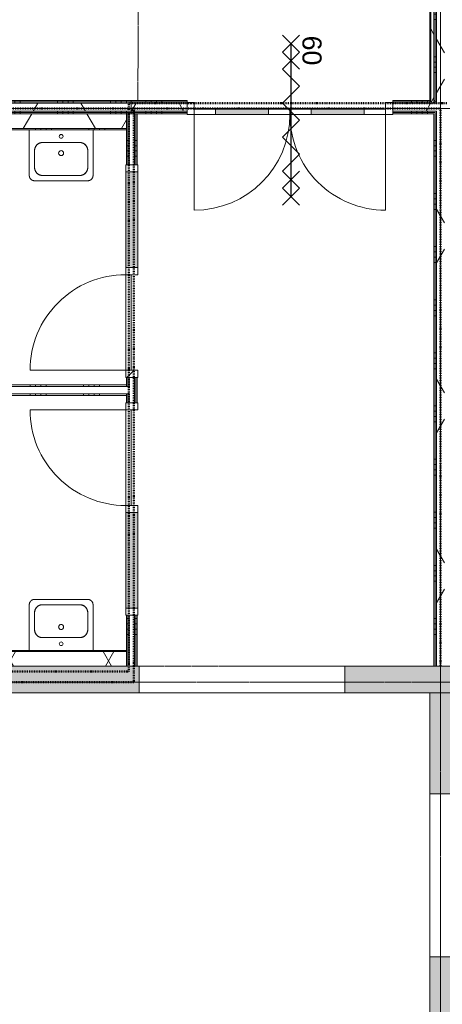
# Model space of a CAD drawing. Header units: millimetres. Extents: x -6115 to 78411, y -6358 to 59618.
# Tile 40 of 99: x 17641 to 21616, y 23969 to 33236. Entities that reach past the tile are written whole.
import ezdxf

# ---------------------------------------------------------------- set-up
doc = ezdxf.new("R2010")
doc.units = ezdxf.units.MM
for name, pattern in [('Dash', [6.35, 3.175, -3.175]), ('Dash dot', [15.875, 6.35, -4.7625, 0, -4.7625]), ('Hidden', [7.14375, 4.7625, -2.38125]), ('stramien', [22.225, 12.7, -3.175, 3.175, -3.175])]:
    doc.linetypes.add(name, pattern=pattern)
for name, color, linetype, lineweight in [('00_Algemeen', 7, 'Continuous', 35), ('22_Metselwerk', 7, 'Continuous', 9), ('30_Kozijnen-ramen-deuren', 7, 'Continuous', 9), ('42_Dekvloeren en vloersystemen', 7, 'Continuous', 9)]:
    doc.layers.add(name, color=color, linetype=linetype, lineweight=lineweight)
doc.styles.add('Arial_1', font='arial.ttf', dxfattribs={"height": 180})
pattern_1 = [(180, (21662.5, 29950), (-6e-14, -500), []), (180, (21662.5, 30000), (-6e-14, -500), []), (180, (21662.5, 30050), (-6e-14, -500), []), (180, (21662.5, 30100), (-6e-14, -500), [])]
pattern_2 = [(60, (0, 0), (-692.82, 400), []), (120, (0, 0), (-692.82, -400), [])]
pattern_3 = [(180, (18745, 29950), (8e-13, -500), []), (180, (18745, 30000), (8e-13, -500), []), (180, (18745, 30050), (8e-13, -500), []), (180, (18745, 30100), (8e-13, -500), [])]
pattern_4 = [(180, (21662.5, 35237.5), (7e-13, -500), []), (180, (21662.5, 35287.5), (7e-13, -500), []), (180, (21662.5, 35337.5), (7e-13, -500), []), (180, (21662.5, 35387.5), (7e-13, -500), [])]
pattern_5 = [(270, (19976.25, 32475), (500, 2e-12), []), (270, (19926.25, 32475), (500, 2e-12), []), (270, (19876.25, 32475), (500, 2e-12), []), (270, (19826.25, 32475), (500, 2e-12), [])]
pattern_6 = [(270, (15890, 29800), (500, -2e-12), []), (270, (15840, 29800), (500, -2e-12), []), (270, (15790, 29800), (500, -2e-12), []), (270, (15740, 29800), (500, -2e-12), [])]
pattern_7 = [(270, (14645, 32475), (500, -2e-12), []), (270, (14595, 32475), (500, -2e-12), []), (270, (14545, 32475), (500, -2e-12), []), (270, (14495, 32475), (500, -2e-12), [])]

# ---------------------------------------------------------------- blocks, each defined once
blk = doc.blocks.new('Direct Shape - Basic Wall_NLRS_22_WA_beton prefab 250_gen_AT_800428-1202334-02 tweede verdieping overzicht')
at = {"layer": '22_Metselwerk'}
h = blk.add_hatch(color=256, dxfattribs=at)
h.paths.add_polyline_path([(0, -125), (2716, -125), (2716, 125), (0, 125), (0, 98)])
h.paths.add_polyline_path([(4650, -125), (5700, -125), (5700, 125), (4650, 125), (4650, 98)])
at = {"layer": '22_Metselwerk', "lineweight": 20}
for p, q in [((2716, 125), (0, 125)), ((0, 125), (0, -125)), ((2716, -125), (2716, 125)), ((4650, 125), (4650, -125)), ((5700, 125), (4650, 125)), ((5700, -125), (5700, 125)), ((0, -125), (2716, -125)), ((4650, -125), (5700, -125))]:
    blk.add_line(p, q, dxfattribs=at)
blk = doc.blocks.new('Direct Shape - Basic Wall_NLRS_22_WA_beton prefab 250_gen_AT_800430-1202336-02 tweede verdieping overzicht')
at = {"layer": '22_Metselwerk'}
h = blk.add_hatch(color=256, dxfattribs=at)
h.paths.add_polyline_path([(10850, 125), (2484, 125), (2484, -125), (10850, -125)])
h.paths.add_polyline_path([(950, 125), (0, 125), (0, -125), (950, -125)])
at = {"layer": '22_Metselwerk', "lineweight": 20}
for p, q in [((0, 125), (0, -125)), ((950, -125), (950, 125)), ((2484, 125), (2484, -125)), ((0, -125), (950, -125)), ((2484, -125), (10850, -125))]:
    blk.add_line(p, q, dxfattribs=at)
at = {"layer": '22_Metselwerk'}
blk.add_line((950, -125), (2484, -125), dxfattribs=at)
blk = doc.blocks.new('2410-10368 v1 - IFC-model constructie _zonder onderbouw_ _MM21228__ifc-1-02 tweede verdieping overzicht')
at = {"layer": '22_Metselwerk', "lineweight": 9}
blk.add_blockref('Direct Shape - Basic Wall_NLRS_22_WA_beton prefab 250_gen_AT_800428-1202334-02 tweede verdieping overzicht', (16050, 27025), dxfattribs=at)
at = {"layer": '22_Metselwerk', "lineweight": 9, "rotation": 270}
blk.add_blockref('Direct Shape - Basic Wall_NLRS_22_WA_beton prefab 250_gen_AT_800430-1202336-02 tweede verdieping overzicht', (21625, 26900), dxfattribs=at)
blk = doc.blocks.new('32_AEE_VO_FIX_Binnendeuren - D_1800x2300_Deur_zijlicht rechts 900 meranti-8435093-02 tweede verdieping overzicht')
at = {"layer": '30_Kozijnen-ramen-deuren', "true_color": 0xc0c0c0}
h = blk.add_hatch(dxfattribs=at)
h.set_pattern_fill('FP_132', color=9, style=0, pattern_type=2)
h.set_pattern_definition([(135, (29114, -18695), (-212.132, -212.132), [])])
h.paths.add_polyline_path([(1484, -57), (1484, 57), (1417, 57), (1417, -57), (1436.4, -57)])
h.paths.add_polyline_path([(-450, 57), (-517, 57), (-517, -57), (-450, -57), (-450, 25)])
at = {"layer": '30_Kozijnen-ramen-deuren', "true_color": 0xc5c7c4}
blk.add_hatch(color=9, dxfattribs=at).paths.add_polyline_path([(1417, -57), (1417, 57), (517, 57), (517, -57), (881.9, -57)])
at = {"layer": '30_Kozijnen-ramen-deuren'}
for p, q in [((-517, 57), (-450, 57)), ((-517, 50), (-517, 57)), ((-450, 57), (-450, -57)), ((450, 57), (517, 57)), ((450, -57), (450, 57)), ((517, 57), (1417, 57)), ((517, 57), (517, -57)), ((1417, 57), (1484, 57)), ((1417, -57), (1417, 57)), ((1484, 57), (1484, 50)), ((-517, -57), (-517, -50)), ((-450, -57), (-517, -57)), ((-450, -7), (450, -7)), ((-450, -57), (-450, -7)), ((450, -57), (-450, -57)), ((450, -7), (450, -57)), ((517, -57), (450, -57)), ((1417, -57), (517, -57)), ((1484, -57), (1417, -57)), ((1484, -50), (1484, -57))]:
    blk.add_line(p, q, dxfattribs=at)
blk = doc.blocks.new('32_AEE_VO_FIX_Binnendeuren - DD_1800x2300_glasdeuren meranti bw-8448101-02 tweede verdieping overzicht')
at = {"layer": '30_Kozijnen-ramen-deuren', "true_color": 0xc0c0c0}
h = blk.add_hatch(dxfattribs=at)
h.set_pattern_fill('FP_156', color=9, style=0, pattern_type=2)
h.set_pattern_definition([(225, (20182.5, 32412.5), (212.132, -212.132), [])])
h.paths.add_polyline_path([(-967, 69.5), (-967, -44.5), (-900, -44.5), (-900, 69.5)])
h.paths.add_polyline_path([(900, 69.5), (900, -44.5), (967, -44.5), (967, 69.5)])
at = {"layer": '30_Kozijnen-ramen-deuren', "true_color": 0xbfbfbf}
for points in [[(-200, 69.5), (-700, 69.5), (-700, 19.5), (-200, 19.5)], [(200, 69.5), (200, 19.5), (700, 19.5), (700, 69.5)]]:
    blk.add_hatch(color=9, dxfattribs=at).paths.add_polyline_path(points)
at = {"layer": '30_Kozijnen-ramen-deuren'}
for p, q in [((-900, 69.5), (-967, 69.5)), ((-967, 69.5), (-967, 62.5)), ((-700, 69.5), (-900, 69.5)), ((-900, 69.5), (-900, 19.5)), ((-900, -44.5), (-900, 69.5)), ((-900, 19.5), (-700, 19.5)), ((-200, 69.5), (-700, 69.5)), ((-700, 19.5), (-700, 69.5)), ((-700, 19.5), (-200, 19.5)), ((0, 69.5), (-200, 69.5)), ((-200, 69.5), (-200, 19.5)), ((-200, 19.5), (0, 19.5)), ((0, 69.5), (200, 69.5)), ((0, 19.5), (0, 69.5)), ((0, 19.5), (0, 69.5)), ((200, 19.5), (0, 19.5)), ((200, 69.5), (700, 69.5)), ((200, 69.5), (200, 19.5)), ((700, 19.5), (200, 19.5)), ((700, 69.5), (900, 69.5)), ((700, 19.5), (700, 69.5)), ((900, 19.5), (700, 19.5)), ((900, 69.5), (900, 19.5)), ((900, 69.5), (900, -44.5)), ((967, 69.5), (900, 69.5)), ((967, 62.5), (967, 69.5)), ((-967, -44.5), (-900, -44.5)), ((900, -44.5), (967, -44.5))]:
    blk.add_line(p, q, dxfattribs=at)
blk = doc.blocks.new('1876_3 _AEE_wasbak groot - 1876_3 _AEE_wasbak groot-5034979-02 tweede verdieping overzicht')
at = {"layer": '30_Kozijnen-ramen-deuren'}
for p, q in [((250, 479.9), (-250, 479.9)), ((-299.9, 430), (-299.9, 0)), ((-175, 430), (175, 430)), ((299.9, 0), (299.9, 430)), ((-250, 195), (-250, 355)), ((250, 355), (250, 195)), ((175, 120), (-175, 120))]:
    blk.add_line(p, q, dxfattribs=at)
at = {"layer": '30_Kozijnen-ramen-deuren', "flags": 128}
for points in [[(-250, 479.9), (-252, 479.9), (-254, 479.7), (-256, 479.5), (-258, 479.3), (-259.9, 478.9), (-261.9, 478.5), (-263.8, 477.9), (-265.7, 477.4), (-267.6, 476.7), (-269.4, 476), (-271.3, 475.1), (-273, 474.3), (-274.8, 473.3), (-276.5, 472.3), (-278.2, 471.2), (-279.8, 470), (-281.4, 468.8), (-282.9, 467.5), (-284.4, 466.2), (-285.8, 464.8), (-287.2, 463.3), (-288.5, 461.8), (-289.7, 460.2), (-290.9, 458.6), (-292, 457), (-293, 455.3), (-294, 453.5), (-294.9, 451.7), (-295.7, 449.9), (-296.5, 448.1), (-297.2, 446.2), (-297.8, 444.3), (-298.3, 442.4), (-298.8, 440.4), (-299.2, 438.5), (-299.5, 436.5), (-299.7, 434.5), (-299.8, 432.5), (-299.9, 430.5), (-299.9, 430)], [(299.9, 430), (299.9, 432), (299.7, 434), (299.5, 436), (299.3, 437.9), (298.9, 439.9), (298.5, 441.9), (297.9, 443.8), (297.4, 445.7), (296.7, 447.6), (296, 449.4), (295.1, 451.3), (294.3, 453), (293.3, 454.8), (292.3, 456.5), (291.2, 458.2), (290, 459.8), (288.8, 461.4), (287.5, 462.9), (286.2, 464.4), (284.8, 465.8), (283.3, 467.2), (281.8, 468.5), (280.2, 469.7), (278.6, 470.9), (277, 472), (275.3, 473), (273.5, 474), (271.7, 474.9), (269.9, 475.7), (268.1, 476.5), (266.2, 477.2), (264.3, 477.8), (262.4, 478.3), (260.4, 478.8), (258.5, 479.2), (256.5, 479.5), (254.5, 479.7), (252.5, 479.8), (250.5, 479.9), (250, 479.9)], [(-250, 355), (-249.9, 358), (-249.8, 361), (-249.5, 364), (-249, 366.9), (-248.5, 369.9), (-247.9, 372.8), (-247.1, 375.7), (-246.2, 378.6), (-245.2, 381.4), (-244.1, 384.2), (-242.9, 386.9), (-241.5, 389.6), (-240.1, 392.3), (-238.5, 394.8), (-236.9, 397.3), (-235.2, 399.8), (-233.3, 402.2), (-231.4, 404.5), (-229.4, 406.7), (-227.3, 408.8), (-225.1, 410.8), (-222.8, 412.8), (-220.4, 414.7), (-218, 416.4), (-215.5, 418.1), (-213, 419.7), (-210.3, 421.1), (-207.7, 422.5), (-205, 423.8), (-202.2, 424.9), (-199.4, 425.9), (-196.5, 426.9), (-193.6, 427.7), (-190.7, 428.3), (-187.7, 428.9), (-184.8, 429.4), (-181.8, 429.7), (-178.8, 429.9), (-175.8, 430), (-175, 430)], [(-175, 430), (-178, 429.9), (-181, 429.8), (-184, 429.5), (-186.9, 429), (-189.9, 428.5), (-192.8, 427.9), (-195.7, 427.1), (-198.6, 426.2), (-201.4, 425.2), (-204.2, 424.1), (-206.9, 422.9), (-209.6, 421.5), (-212.3, 420.1), (-214.8, 418.5), (-217.3, 416.9), (-219.8, 415.2), (-222.2, 413.3), (-224.5, 411.4), (-226.7, 409.4), (-228.8, 407.3), (-230.8, 405.1), (-232.8, 402.8), (-234.7, 400.4), (-236.4, 398), (-238.1, 395.5), (-239.7, 393), (-241.1, 390.3), (-242.5, 387.7), (-243.8, 385), (-244.9, 382.2), (-245.9, 379.4), (-246.9, 376.5), (-247.7, 373.6), (-248.3, 370.7), (-248.9, 367.7), (-249.4, 364.8), (-249.7, 361.8), (-249.9, 358.8), (-250, 355.8), (-250, 355)], [(175, 430), (178, 429.9), (181, 429.8), (184, 429.5), (186.9, 429), (189.9, 428.5), (192.8, 427.9), (195.7, 427.1), (198.6, 426.2), (201.4, 425.2), (204.2, 424.1), (206.9, 422.9), (209.6, 421.5), (212.3, 420.1), (214.8, 418.5), (217.3, 416.9), (219.8, 415.2), (222.2, 413.3), (224.5, 411.4), (226.7, 409.4), (228.8, 407.3), (230.8, 405.1), (232.8, 402.8), (234.7, 400.4), (236.4, 398), (238.1, 395.5), (239.7, 393), (241.1, 390.3), (242.5, 387.7), (243.8, 385), (244.9, 382.2), (245.9, 379.4), (246.9, 376.5), (247.7, 373.6), (248.3, 370.7), (248.9, 367.7), (249.4, 364.8), (249.7, 361.8), (249.9, 358.8), (250, 355.8), (250, 355)], [(250, 355), (249.9, 358), (249.8, 361), (249.5, 364), (249, 366.9), (248.5, 369.9), (247.9, 372.8), (247.1, 375.7), (246.2, 378.6), (245.2, 381.4), (244.1, 384.2), (242.9, 386.9), (241.5, 389.6), (240.1, 392.3), (238.5, 394.8), (236.9, 397.3), (235.2, 399.8), (233.3, 402.2), (231.4, 404.5), (229.4, 406.7), (227.3, 408.8), (225.1, 410.8), (222.8, 412.8), (220.4, 414.7), (218, 416.4), (215.5, 418.1), (213, 419.7), (210.3, 421.1), (207.7, 422.5), (205, 423.8), (202.2, 424.9), (199.4, 425.9), (196.5, 426.9), (193.6, 427.7), (190.7, 428.3), (187.7, 428.9), (184.8, 429.4), (181.8, 429.7), (178.8, 429.9), (175.8, 430), (175, 430)], [(-175, 120), (-178, 120.1), (-181, 120.2), (-184, 120.5), (-186.9, 121), (-189.9, 121.5), (-192.8, 122.1), (-195.7, 122.9), (-198.6, 123.8), (-201.4, 124.8), (-204.2, 125.9), (-206.9, 127.1), (-209.6, 128.5), (-212.3, 129.9), (-214.8, 131.5), (-217.3, 133.1), (-219.8, 134.8), (-222.2, 136.7), (-224.5, 138.6), (-226.7, 140.6), (-228.8, 142.7), (-230.8, 144.9), (-232.8, 147.2), (-234.7, 149.6), (-236.4, 152), (-238.1, 154.5), (-239.7, 157), (-241.1, 159.7), (-242.5, 162.3), (-243.8, 165), (-244.9, 167.8), (-245.9, 170.6), (-246.9, 173.5), (-247.7, 176.4), (-248.3, 179.3), (-248.9, 182.3), (-249.4, 185.2), (-249.7, 188.2), (-249.9, 191.2), (-250, 194.2), (-250, 195)], [(-250, 195), (-249.9, 192), (-249.8, 189), (-249.5, 186), (-249, 183.1), (-248.5, 180.1), (-247.9, 177.2), (-247.1, 174.3), (-246.2, 171.4), (-245.2, 168.6), (-244.1, 165.8), (-242.9, 163.1), (-241.5, 160.4), (-240.1, 157.7), (-238.5, 155.2), (-236.9, 152.7), (-235.2, 150.2), (-233.3, 147.8), (-231.4, 145.5), (-229.4, 143.3), (-227.3, 141.2), (-225.1, 139.2), (-222.8, 137.2), (-220.4, 135.3), (-218, 133.6), (-215.5, 131.9), (-213, 130.3), (-210.3, 128.9), (-207.7, 127.5), (-205, 126.2), (-202.2, 125.1), (-199.4, 124.1), (-196.5, 123.1), (-193.6, 122.3), (-190.7, 121.7), (-187.7, 121.1), (-184.8, 120.6), (-181.8, 120.3), (-178.8, 120.1), (-175.8, 120), (-175, 120)], [(250, 195), (249.9, 192), (249.8, 189), (249.5, 186), (249, 183.1), (248.5, 180.1), (247.9, 177.2), (247.1, 174.3), (246.2, 171.4), (245.2, 168.6), (244.1, 165.8), (242.9, 163.1), (241.5, 160.4), (240.1, 157.7), (238.5, 155.2), (236.9, 152.7), (235.2, 150.2), (233.3, 147.8), (231.4, 145.5), (229.4, 143.3), (227.3, 141.2), (225.1, 139.2), (222.8, 137.2), (220.4, 135.3), (218, 133.6), (215.5, 131.9), (213, 130.3), (210.3, 128.9), (207.7, 127.5), (205, 126.2), (202.2, 125.1), (199.4, 124.1), (196.5, 123.1), (193.6, 122.3), (190.7, 121.7), (187.7, 121.1), (184.8, 120.6), (181.8, 120.3), (178.8, 120.1), (175.8, 120), (175, 120)], [(175, 120), (178, 120.1), (181, 120.2), (184, 120.5), (186.9, 121), (189.9, 121.5), (192.8, 122.1), (195.7, 122.9), (198.6, 123.8), (201.4, 124.8), (204.2, 125.9), (206.9, 127.1), (209.6, 128.5), (212.3, 129.9), (214.8, 131.5), (217.3, 133.1), (219.8, 134.8), (222.2, 136.7), (224.5, 138.6), (226.7, 140.6), (228.8, 142.7), (230.8, 144.9), (232.8, 147.2), (234.7, 149.6), (236.4, 152), (238.1, 154.5), (239.7, 157), (241.1, 159.7), (242.5, 162.3), (243.8, 165), (244.9, 167.8), (245.9, 170.6), (246.9, 173.5), (247.7, 176.4), (248.3, 179.3), (248.9, 182.3), (249.4, 185.2), (249.7, 188.2), (249.9, 191.2), (250, 194.2), (250, 195)]]:
    blk.add_lwpolyline(points, dxfattribs=at)
at = {"layer": '30_Kozijnen-ramen-deuren'}
for centre, radius, start, end in [((0, 220), 23.5, 0, 180), ((0, 220), 23.5, 145.43307, 180), ((0, 220), 23.5, 180, 360), ((0, 220), 23.5, 180, 214.56693), ((0, 220), 23.5, 109.36549, 142.31569), ((0, 220), 23.5, 217.68431, 250.63451), ((0, 220), 23.5, 72.83298, 107.16702), ((0, 220), 23.5, 252.83298, 287.16702), ((0, 220), 23.5, 37.68431, 70.63451), ((0, 220), 23.5, 289.36549, 322.31569), ((0, 220), 23.5, 0, 34.56693), ((0, 220), 23.5, 325.43307, 360), ((0, 62), 17.5, 0, 180), ((0, 62), 17.5, 180, 0)]:
    blk.add_arc(centre, radius, start, end, dxfattribs=at)
blk = doc.blocks.new('30_AEE_VO_draairichting - 30_AEE_VO_draairichting-8193140-02 tweede verdieping overzicht')
at = {"layer": '30_Kozijnen-ramen-deuren'}
blk.add_line((-450, 900), (-450, 0), dxfattribs=at)
blk.add_arc((-450, 0), 900, 360, 90, dxfattribs=at)
blk = doc.blocks.new('30_AEE_VO_draairichting - 30_AEE_VO_draairichting-8193168-02 tweede verdieping overzicht')
at = {"layer": '30_Kozijnen-ramen-deuren'}
blk.add_line((-450, -900), (-450, 0), dxfattribs=at)
blk.add_arc((-450, 0), 900, 270, 0, dxfattribs=at)
blk = doc.blocks.new('1876_3 _AEE_wasbak groot - 1876_3 _AEE_wasbak groot-5031332-02 tweede verdieping overzicht')
at = {"layer": '30_Kozijnen-ramen-deuren'}
for p, q in [((-299.9, 0), (-299.9, -430)), ((299.9, -430), (299.9, 0)), ((-175, -120), (175, -120)), ((-250, -355), (-250, -195)), ((250, -195), (250, -355)), ((175, -430), (-175, -430)), ((-250, -479.9), (250, -479.9))]:
    blk.add_line(p, q, dxfattribs=at)
at = {"layer": '30_Kozijnen-ramen-deuren', "flags": 128}
for points in [[(-250, -195), (-249.9, -192), (-249.8, -189), (-249.5, -186), (-249, -183.1), (-248.5, -180.1), (-247.9, -177.2), (-247.1, -174.3), (-246.2, -171.4), (-245.2, -168.6), (-244.1, -165.8), (-242.9, -163.1), (-241.5, -160.4), (-240.1, -157.7), (-238.5, -155.2), (-236.9, -152.7), (-235.2, -150.2), (-233.3, -147.8), (-231.4, -145.5), (-229.4, -143.3), (-227.3, -141.2), (-225.1, -139.2), (-222.8, -137.2), (-220.4, -135.3), (-218, -133.6), (-215.5, -131.9), (-213, -130.3), (-210.3, -128.9), (-207.7, -127.5), (-205, -126.2), (-202.2, -125.1), (-199.4, -124.1), (-196.5, -123.1), (-193.6, -122.3), (-190.7, -121.7), (-187.7, -121.1), (-184.8, -120.6), (-181.8, -120.3), (-178.8, -120.1), (-175.8, -120), (-175, -120)], [(-175, -120), (-178, -120.1), (-181, -120.2), (-184, -120.5), (-186.9, -121), (-189.9, -121.5), (-192.8, -122.1), (-195.7, -122.9), (-198.6, -123.8), (-201.4, -124.8), (-204.2, -125.9), (-206.9, -127.1), (-209.6, -128.5), (-212.3, -129.9), (-214.8, -131.5), (-217.3, -133.1), (-219.8, -134.8), (-222.2, -136.7), (-224.5, -138.6), (-226.7, -140.6), (-228.8, -142.7), (-230.8, -144.9), (-232.8, -147.2), (-234.7, -149.6), (-236.4, -152), (-238.1, -154.5), (-239.7, -157), (-241.1, -159.7), (-242.5, -162.3), (-243.8, -165), (-244.9, -167.8), (-245.9, -170.6), (-246.9, -173.5), (-247.7, -176.4), (-248.3, -179.3), (-248.9, -182.3), (-249.4, -185.2), (-249.7, -188.2), (-249.9, -191.2), (-250, -194.2), (-250, -195)], [(175, -120), (178, -120.1), (181, -120.2), (184, -120.5), (186.9, -121), (189.9, -121.5), (192.8, -122.1), (195.7, -122.9), (198.6, -123.8), (201.4, -124.8), (204.2, -125.9), (206.9, -127.1), (209.6, -128.5), (212.3, -129.9), (214.8, -131.5), (217.3, -133.1), (219.8, -134.8), (222.2, -136.7), (224.5, -138.6), (226.7, -140.6), (228.8, -142.7), (230.8, -144.9), (232.8, -147.2), (234.7, -149.6), (236.4, -152), (238.1, -154.5), (239.7, -157), (241.1, -159.7), (242.5, -162.3), (243.8, -165), (244.9, -167.8), (245.9, -170.6), (246.9, -173.5), (247.7, -176.4), (248.3, -179.3), (248.9, -182.3), (249.4, -185.2), (249.7, -188.2), (249.9, -191.2), (250, -194.2), (250, -195)], [(250, -195), (249.9, -192), (249.8, -189), (249.5, -186), (249, -183.1), (248.5, -180.1), (247.9, -177.2), (247.1, -174.3), (246.2, -171.4), (245.2, -168.6), (244.1, -165.8), (242.9, -163.1), (241.5, -160.4), (240.1, -157.7), (238.5, -155.2), (236.9, -152.7), (235.2, -150.2), (233.3, -147.8), (231.4, -145.5), (229.4, -143.3), (227.3, -141.2), (225.1, -139.2), (222.8, -137.2), (220.4, -135.3), (218, -133.6), (215.5, -131.9), (213, -130.3), (210.3, -128.9), (207.7, -127.5), (205, -126.2), (202.2, -125.1), (199.4, -124.1), (196.5, -123.1), (193.6, -122.3), (190.7, -121.7), (187.7, -121.1), (184.8, -120.6), (181.8, -120.3), (178.8, -120.1), (175.8, -120), (175, -120)], [(-175, -430), (-178, -429.9), (-181, -429.8), (-184, -429.5), (-186.9, -429), (-189.9, -428.5), (-192.8, -427.9), (-195.7, -427.1), (-198.6, -426.2), (-201.4, -425.2), (-204.2, -424.1), (-206.9, -422.9), (-209.6, -421.5), (-212.3, -420.1), (-214.8, -418.5), (-217.3, -416.9), (-219.8, -415.2), (-222.2, -413.3), (-224.5, -411.4), (-226.7, -409.4), (-228.8, -407.3), (-230.8, -405.1), (-232.8, -402.8), (-234.7, -400.4), (-236.4, -398), (-238.1, -395.5), (-239.7, -393), (-241.1, -390.3), (-242.5, -387.7), (-243.8, -385), (-244.9, -382.2), (-245.9, -379.4), (-246.9, -376.5), (-247.7, -373.6), (-248.3, -370.7), (-248.9, -367.7), (-249.4, -364.8), (-249.7, -361.8), (-249.9, -358.8), (-250, -355.8), (-250, -355)], [(-250, -355), (-249.9, -358), (-249.8, -361), (-249.5, -364), (-249, -366.9), (-248.5, -369.9), (-247.9, -372.8), (-247.1, -375.7), (-246.2, -378.6), (-245.2, -381.4), (-244.1, -384.2), (-242.9, -386.9), (-241.5, -389.6), (-240.1, -392.3), (-238.5, -394.8), (-236.9, -397.3), (-235.2, -399.8), (-233.3, -402.2), (-231.4, -404.5), (-229.4, -406.7), (-227.3, -408.8), (-225.1, -410.8), (-222.8, -412.8), (-220.4, -414.7), (-218, -416.4), (-215.5, -418.1), (-213, -419.7), (-210.3, -421.1), (-207.7, -422.5), (-205, -423.8), (-202.2, -424.9), (-199.4, -425.9), (-196.5, -426.9), (-193.6, -427.7), (-190.7, -428.3), (-187.7, -428.9), (-184.8, -429.4), (-181.8, -429.7), (-178.8, -429.9), (-175.8, -430), (-175, -430)], [(250, -355), (249.9, -358), (249.8, -361), (249.5, -364), (249, -366.9), (248.5, -369.9), (247.9, -372.8), (247.1, -375.7), (246.2, -378.6), (245.2, -381.4), (244.1, -384.2), (242.9, -386.9), (241.5, -389.6), (240.1, -392.3), (238.5, -394.8), (236.9, -397.3), (235.2, -399.8), (233.3, -402.2), (231.4, -404.5), (229.4, -406.7), (227.3, -408.8), (225.1, -410.8), (222.8, -412.8), (220.4, -414.7), (218, -416.4), (215.5, -418.1), (213, -419.7), (210.3, -421.1), (207.7, -422.5), (205, -423.8), (202.2, -424.9), (199.4, -425.9), (196.5, -426.9), (193.6, -427.7), (190.7, -428.3), (187.7, -428.9), (184.8, -429.4), (181.8, -429.7), (178.8, -429.9), (175.8, -430), (175, -430)], [(175, -430), (178, -429.9), (181, -429.8), (184, -429.5), (186.9, -429), (189.9, -428.5), (192.8, -427.9), (195.7, -427.1), (198.6, -426.2), (201.4, -425.2), (204.2, -424.1), (206.9, -422.9), (209.6, -421.5), (212.3, -420.1), (214.8, -418.5), (217.3, -416.9), (219.8, -415.2), (222.2, -413.3), (224.5, -411.4), (226.7, -409.4), (228.8, -407.3), (230.8, -405.1), (232.8, -402.8), (234.7, -400.4), (236.4, -398), (238.1, -395.5), (239.7, -393), (241.1, -390.3), (242.5, -387.7), (243.8, -385), (244.9, -382.2), (245.9, -379.4), (246.9, -376.5), (247.7, -373.6), (248.3, -370.7), (248.9, -367.7), (249.4, -364.8), (249.7, -361.8), (249.9, -358.8), (250, -355.8), (250, -355)], [(-299.9, -430), (-299.9, -432), (-299.7, -434), (-299.5, -436), (-299.3, -437.9), (-298.9, -439.9), (-298.5, -441.9), (-298, -443.8), (-297.4, -445.7), (-296.7, -447.6), (-296, -449.4), (-295.1, -451.3), (-294.3, -453), (-293.3, -454.8), (-292.3, -456.5), (-291.2, -458.2), (-290, -459.8), (-288.8, -461.4), (-287.5, -462.9), (-286.2, -464.4), (-284.8, -465.8), (-283.3, -467.2), (-281.8, -468.5), (-280.2, -469.7), (-278.6, -470.9), (-277, -472), (-275.3, -473), (-273.5, -474), (-271.7, -474.9), (-269.9, -475.7), (-268.1, -476.5), (-266.2, -477.2), (-264.3, -477.8), (-262.4, -478.3), (-260.4, -478.8), (-258.5, -479.2), (-256.5, -479.5), (-254.5, -479.7), (-252.5, -479.8), (-250.5, -479.9), (-250, -479.9)], [(250, -479.9), (252, -479.9), (254, -479.7), (256, -479.5), (257.9, -479.3), (259.9, -478.9), (261.9, -478.5), (263.8, -477.9), (265.7, -477.4), (267.6, -476.7), (269.4, -476), (271.2, -475.1), (273, -474.3), (274.8, -473.3), (276.5, -472.3), (278.2, -471.2), (279.8, -470), (281.4, -468.8), (282.9, -467.5), (284.4, -466.2), (285.8, -464.8), (287.1, -463.3), (288.5, -461.8), (289.7, -460.2), (290.9, -458.6), (292, -457), (293, -455.3), (294, -453.5), (294.9, -451.7), (295.7, -449.9), (296.5, -448.1), (297.2, -446.2), (297.8, -444.3), (298.3, -442.4), (298.8, -440.4), (299.2, -438.5), (299.5, -436.5), (299.7, -434.5), (299.8, -432.5), (299.9, -430.5), (299.9, -430)]]:
    blk.add_lwpolyline(points, dxfattribs=at)
at = {"layer": '30_Kozijnen-ramen-deuren'}
for centre, radius, start, end in [((0, -62), 17.5, 360, 180), ((0, -62), 17.5, 180, 360), ((0, -220), 23.5, 0, 180), ((0, -220), 23.5, 145.43307, 180), ((0, -220), 23.5, 180, 360), ((0, -220), 23.5, 180, 214.56693), ((0, -220), 23.5, 109.36549, 142.31569), ((0, -220), 23.5, 217.68431, 250.63451), ((0, -220), 23.5, 72.83298, 107.16702), ((0, -220), 23.5, 252.83298, 287.16702), ((0, -220), 23.5, 37.68431, 70.63451), ((0, -220), 23.5, 289.36549, 322.31569), ((0, -220), 23.5, 360, 34.56693), ((0, -220), 23.5, 325.43307, 360)]:
    blk.add_arc(centre, radius, start, end, dxfattribs=at)
blk = doc.blocks.new('32_AEE_VO_FIX_Binnendeuren - D_1800x2300_Deur_zijlicht rechts 900 meranti-8435094-02 tweede verdieping overzicht')
at = {"layer": '30_Kozijnen-ramen-deuren', "true_color": 0xc0c0c0}
h = blk.add_hatch(dxfattribs=at)
h.set_pattern_fill('FP_387', color=9, style=0, pattern_type=2)
h.set_pattern_definition([(315, (-30386, 18695), (212.132, 212.132), [])])
h.paths.add_polyline_path([(-517, -25), (-517, -57), (-450, -57), (-450, 57), (-517, 57), (-517, 25)])
h.paths.add_polyline_path([(1417, 57), (1417, -57), (1484, -57), (1484, 57)])
at = {"layer": '30_Kozijnen-ramen-deuren', "true_color": 0xc5c7c4}
blk.add_hatch(color=9, dxfattribs=at).paths.add_polyline_path([(517, 7), (517, -57), (1417, -57), (1417, 57), (517, 57)])
at = {"layer": '30_Kozijnen-ramen-deuren'}
for p, q in [((-450, 57), (-517, 57)), ((-517, 57), (-517, 50)), ((450, 57), (-450, 57)), ((-450, 57), (-450, 7)), ((-450, -57), (-450, 57)), ((-450, 7), (450, 7)), ((450, 7), (450, 57)), ((517, 57), (450, 57)), ((450, 57), (450, -57)), ((1417, 57), (517, 57)), ((517, -57), (517, 57)), ((1417, 57), (1417, -57)), ((1484, 57), (1417, 57)), ((1484, 50), (1484, 57)), ((-517, -50), (-517, -57)), ((-517, -57), (-450, -57)), ((450, -57), (517, -57)), ((517, -57), (1417, -57)), ((1417, -57), (1484, -57)), ((1484, -57), (1484, -50))]:
    blk.add_line(p, q, dxfattribs=at)

msp = doc.modelspace()

# ---------------------------------------------------------------- hatches: boundary and pattern name
at = {"layer": '22_Metselwerk'}
h = msp.add_hatch(dxfattribs=at)
h.set_pattern_fill('FP_100', color=256, angle=90, style=0, pattern_type=2)
h.set_pattern_definition(pattern_4)
h.paths.add_polyline_path([(21550, 32475), (21550, 36734), (21537.5, 36734), (21537.5, 32475)])
h.paths.add_polyline_path([(21550, 37560), (21550, 37600), (21537.5, 37600), (21537.5, 37560)])
h = msp.add_hatch(dxfattribs=at)
h.set_pattern_fill('FP_100', color=256, angle=90, style=0, pattern_type=2)
h.set_pattern_definition(pattern_4)
h.paths.add_polyline_path([(21550, 32462.5), (21562.5, 32462.5), (21562.5, 36734), (21550, 36734), (21550, 32475)])
h.paths.add_polyline_path([(21562.5, 37560), (21562.5, 37600), (21550, 37600), (21550, 37560)])
h = msp.add_hatch(dxfattribs=at)
h.set_pattern_fill('FP_2', color=256, angle=60, style=0, pattern_type=2)
h.set_pattern_definition(pattern_2)
h.paths.add_polyline_path([(21562.5, 32450), (21637.5, 32450), (21637.5, 36694), (21607.5, 36694), (21607.5, 36734), (21562.5, 36734), (21562.5, 32462.5)])
h.paths.add_polyline_path([(21607.5, 37560), (21607.5, 37600), (21562.5, 37600), (21562.5, 37560)])
h = msp.add_hatch(dxfattribs=at)
h.set_pattern_fill('FP_382', color=256, angle=90, style=0, pattern_type=2)
h.set_pattern_definition([(180, (21537.5, 34804.5), (7e-13, -500), []), (180, (21537.5, 34854.5), (7e-13, -500), []), (180, (21537.5, 34904.5), (7e-13, -500), []), (180, (21537.5, 34954.5), (7e-13, -500), [])])
h.paths.add_polyline_path([(21497.5, 32462.5), (21507.5, 32462.5), (21507.5, 36734), (21497.5, 36734), (21497.5, 32475)])
h = msp.add_hatch(dxfattribs=at)
h.set_pattern_fill('FP_2', color=256, angle=60, style=0, pattern_type=2)
h.set_pattern_definition(pattern_2)
h.paths.add_polyline_path([(21507.5, 32450), (21537.5, 32450), (21537.5, 36734), (21507.5, 36734), (21507.5, 32462.5)])
h = msp.add_hatch(dxfattribs=at)
h.set_pattern_fill('FP_393', color=256, angle=-270, style=0, pattern_type=2)
h.set_pattern_definition(pattern_7)
h.paths.add_polyline_path([(18167.4, 32462.5), (18690, 32462.5), (18690, 32475), (12805.4, 32475), (12805.4, 32462.5), (17865.2, 32462.5)])
h.paths.add_polyline_path([(11771.4, 32462.5), (11771.4, 32475), (11000, 32475), (11000, 32462.5)])
h = msp.add_hatch(dxfattribs=at)
h.set_pattern_fill('FP_393', color=256, angle=-270, style=0, pattern_type=2)
h.set_pattern_definition(pattern_7)
h.paths.add_polyline_path([(18167.4, 32450), (18690, 32450), (18690, 32462.5), (12805.4, 32462.5), (12805.4, 32450), (17865.2, 32450)])
h.paths.add_polyline_path([(11771.4, 32450), (11771.4, 32462.5), (11000, 32462.5), (11000, 32450)])
h = msp.add_hatch(dxfattribs=at)
h.set_pattern_fill('FP_7', color=256, angle=60, style=0, pattern_type=2)
h.set_pattern_definition(pattern_2)
h.paths.add_polyline_path([(18469.5, 32375), (18690, 32375), (18690, 32450), (12805.4, 32450), (12805.4, 32375), (18167.4, 32375)])
h.paths.add_polyline_path([(11771.4, 32375), (11771.4, 32450), (11000, 32450), (11000, 32375)])
h = msp.add_hatch(dxfattribs=at)
h.set_pattern_fill('FP_242', color=256, angle=-270, style=0, pattern_type=2)
h.set_pattern_definition(pattern_5)
h.paths.add_polyline_path([(21497.5, 32462.5), (21497.5, 32475), (21149.5, 32475), (21149.5, 32462.5), (21490.9, 32462.5)])
h.paths.add_polyline_path([(21537.5, 32462.5), (21550, 32462.5), (21550, 32475), (21537.5, 32475)])
h.paths.add_polyline_path([(18771.7, 32462.5), (19215.5, 32462.5), (19215.5, 32475), (18690, 32475), (18690, 32462.5)])
h = msp.add_hatch(dxfattribs=at)
h.set_pattern_fill('FP_242', color=256, angle=-270, style=0, pattern_type=2)
h.set_pattern_definition(pattern_5)
h.paths.add_polyline_path([(21537.5, 32450), (21562.5, 32450), (21562.5, 32462.5), (21537.5, 32462.5)])
h.paths.add_polyline_path([(21490.9, 32450), (21507.5, 32450), (21507.5, 32462.5), (21149.5, 32462.5), (21149.5, 32450), (21188.8, 32450)])
h.paths.add_polyline_path([(19215.5, 32450), (19215.5, 32462.5), (18690, 32462.5), (18690, 32450), (18771.7, 32450)])
h = msp.add_hatch(dxfattribs=at)
h.set_pattern_fill('FP_2', color=256, angle=60, style=0, pattern_type=2)
h.set_pattern_definition(pattern_2)
h.paths.add_polyline_path([(21637.5, 32375), (21637.5, 32450), (21149.5, 32450), (21149.5, 32375), (21562.5, 32375)])
h.paths.add_polyline_path([(19215.5, 32375), (19215.5, 32450), (18690, 32450), (18690, 32375), (18771.7, 32375)])
h = msp.add_hatch(dxfattribs=at)
h.set_pattern_fill('FP_393', color=256, angle=-270, style=0, pattern_type=2)
h.set_pattern_definition(pattern_7)
h.paths.add_polyline_path([(18469.5, 32362.5), (18690, 32362.5), (18690, 32375), (12805.4, 32375), (12805.4, 32362.5), (18167.4, 32362.5)])
h.paths.add_polyline_path([(11771.4, 32362.5), (11771.4, 32375), (11000, 32375), (11000, 32362.5)])
h = msp.add_hatch(dxfattribs=at)
h.set_pattern_fill('FP_393', color=256, angle=-270, style=0, pattern_type=2)
h.set_pattern_definition(pattern_7)
h.paths.add_polyline_path([(18690, 32350), (18690, 32362.5), (12805.4, 32362.5), (12805.4, 32350), (18469.5, 32350)])
h.paths.add_polyline_path([(11771.4, 32350), (11771.4, 32362.5), (11000, 32362.5), (11000, 32350)])
h = msp.add_hatch(dxfattribs=at)
h.set_pattern_fill('FP_7', color=256, angle=60, style=0, pattern_type=2)
h.set_pattern_definition(pattern_2)
h.paths.add_polyline_path([(18645, 32212), (18645, 32350), (13535, 32350), (13535, 32212), (18469.5, 32212)])
h = msp.add_hatch(dxfattribs=at)
h.set_pattern_fill('FP_71', color=256, angle=90, style=0, pattern_type=2)
h.set_pattern_definition(pattern_3)
h.paths.add_polyline_path([(18657.5, 27150), (18657.5, 27630), (18645, 27630), (18645, 27150)])
h.paths.add_polyline_path([(18657.5, 29631), (18657.5, 29715), (18645, 29715), (18645, 29631)])
h.paths.add_polyline_path([(18645, 29785), (18657.5, 29785), (18657.5, 29869), (18645, 29869), (18645, 29800)])
h.paths.add_polyline_path([(18645, 31870), (18657.5, 31870), (18657.5, 32350), (18645, 32350), (18645, 32114.2)])
h = msp.add_hatch(dxfattribs=at)
h.set_pattern_fill('FP_71', color=256, angle=90, style=0, pattern_type=2)
h.set_pattern_definition(pattern_3)
h.paths.add_polyline_path([(18670, 27150), (18670, 27630), (18657.5, 27630), (18657.5, 27150)])
h.paths.add_polyline_path([(18657.5, 29631), (18670, 29631), (18670, 29715), (18657.5, 29715)])
h.paths.add_polyline_path([(18670, 29785), (18670, 29869), (18657.5, 29869), (18657.5, 29785)])
h.paths.add_polyline_path([(18670, 31870), (18670, 32350), (18657.5, 32350), (18657.5, 31870)])
h = msp.add_hatch(dxfattribs=at)
h.set_pattern_fill('FP_242', color=256, angle=-270, style=0, pattern_type=2)
h.set_pattern_definition(pattern_5)
h.paths.add_polyline_path([(21637.5, 32362.5), (21650, 32362.5), (21650, 32375), (21637.5, 32375)])
h.paths.add_polyline_path([(21149.5, 32362.5), (21562.5, 32362.5), (21562.5, 32375), (21149.5, 32375)])
h.paths.add_polyline_path([(18771.7, 32362.5), (19215.5, 32362.5), (19215.5, 32375), (18690, 32375), (18690, 32362.5)])
h = msp.add_hatch(dxfattribs=at)
h.set_pattern_fill('FP_242', color=256, angle=-270, style=0, pattern_type=2)
h.set_pattern_definition(pattern_5)
h.paths.add_polyline_path([(21188.8, 32350), (21550, 32350), (21550, 32362.5), (21149.5, 32362.5), (21149.5, 32350)])
h.paths.add_polyline_path([(21662.5, 32350), (21662.5, 32362.5), (21650, 32362.5), (21650, 32350)])
h.paths.add_polyline_path([(19215.5, 32350), (19215.5, 32362.5), (18690, 32362.5), (18690, 32350), (18771.7, 32350)])
h = msp.add_hatch(dxfattribs=at)
h.set_pattern_fill('FP_71', color=256, angle=90, style=0, pattern_type=2)
h.set_pattern_definition(pattern_3)
h.paths.add_polyline_path([(18732.5, 27150), (18732.5, 27630), (18720, 27630), (18720, 27150)])
h.paths.add_polyline_path([(18732.5, 29631), (18732.5, 29869), (18720, 29869), (18720, 29631)])
h.paths.add_polyline_path([(18732.5, 31870), (18732.5, 32350), (18720, 32350), (18720, 31870)])
h = msp.add_hatch(dxfattribs=at)
h.set_pattern_fill('FP_71', color=256, angle=90, style=0, pattern_type=2)
h.set_pattern_definition(pattern_3)
h.paths.add_polyline_path([(18732.5, 27150), (18745, 27150), (18745, 27630), (18732.5, 27630)])
h.paths.add_polyline_path([(18732.5, 29631), (18745, 29631), (18745, 29869), (18732.5, 29869)])
h.paths.add_polyline_path([(18745, 31870), (18745, 32350), (18732.5, 32350), (18732.5, 31870)])
h = msp.add_hatch(dxfattribs=at)
h.set_pattern_fill('FP_59', color=256, angle=90, style=0, pattern_type=2)
h.set_pattern_definition(pattern_1)
h.paths.add_polyline_path([(21550, 27150), (21550, 32350), (21537.5, 32350), (21537.5, 27150)])
h = msp.add_hatch(dxfattribs=at)
h.set_pattern_fill('FP_59', color=256, angle=90, style=0, pattern_type=2)
h.set_pattern_definition(pattern_1)
h.paths.add_polyline_path([(21562.5, 27150), (21562.5, 32362.5), (21550, 32362.5), (21550, 27150)])
h = msp.add_hatch(dxfattribs=at)
h.set_pattern_fill('FP_2', color=256, angle=60, style=0, pattern_type=2)
h.set_pattern_definition(pattern_2)
h.paths.add_polyline_path([(21562.5, 27150), (21637.5, 27150), (21637.5, 32375), (21562.5, 32375), (21562.5, 31559.7)])
h = msp.add_hatch(dxfattribs=at)
h.set_pattern_fill('FP_258', color=256, angle=90, style=0, pattern_type=2)
h.set_pattern_definition([(90, (16290, 32200), (-500, 1e-12), []), (90, (16340, 32200), (-500, 1e-12), []), (90, (16390, 32200), (-500, 1e-12), []), (90, (16440, 32200), (-500, 1e-12), [])])
h.paths.add_polyline_path([(18645, 32200), (18645, 32212), (16730, 32212), (16730, 32200), (18469.5, 32200)])
h.paths.add_polyline_path([(16645, 32200), (16660, 32200), (16660, 32212), (15660, 32212), (15660, 32200), (16354.5, 32200)])
h.paths.add_polyline_path([(15575, 32200), (15590, 32200), (15590, 32212), (14590, 32212), (14590, 32200), (15448.1, 32200)])
h.paths.add_polyline_path([(14520, 32200), (14520, 32212), (13535, 32212), (13535, 32200), (14505, 32200)])
h = msp.add_hatch(dxfattribs=at)
h.set_pattern_fill('FP_386', color=256, angle=-270, style=0, pattern_type=2)
h.set_pattern_definition(pattern_6)
h.paths.add_polyline_path([(18645, 29785), (18645, 29800), (13522.5, 29800), (13522.5, 29785), (18167.4, 29785)])
h = msp.add_hatch(dxfattribs=at)
h.set_pattern_fill('FP_386', color=256, angle=-270, style=0, pattern_type=2)
h.set_pattern_definition(pattern_6)
h.paths.add_polyline_path([(18167.4, 29700), (18645, 29700), (18645, 29715), (13522.5, 29715), (13522.5, 29700), (15750.2, 29700)])
h = msp.add_hatch(dxfattribs=at)
h.set_pattern_fill('FP_264', color=256, angle=90, style=0, pattern_type=2)
h.set_pattern_definition([(270, (15890, 27300), (500, 9e-13), []), (270, (15840, 27300), (500, 9e-13), []), (270, (15790, 27300), (500, 9e-13), []), (270, (15740, 27300), (500, 9e-13), [])])
h.paths.add_polyline_path([(13535, 27288), (14520, 27288), (14520, 27300), (13535, 27300)])
h.paths.add_polyline_path([(14590, 27288), (15590, 27288), (15590, 27300), (14590, 27300)])
h.paths.add_polyline_path([(15660, 27288), (16660, 27288), (16660, 27300), (15660, 27300)])
h.paths.add_polyline_path([(16958.8, 27288), (18645, 27288), (18645, 27300), (16730, 27300), (16730, 27288)])
h = msp.add_hatch(dxfattribs=at)
h.set_pattern_fill('FP_2', color=256, angle=60, style=0, pattern_type=2)
h.set_pattern_definition(pattern_2)
h.paths.add_polyline_path([(13535, 27150), (18645, 27150), (18645, 27288), (13535, 27288)])

# ---------------------------------------------------------------- linework, layer by layer
at = {"layer": '00_Algemeen', "color": 150, "linetype": 'stramien', "lineweight": 9, "true_color": 0x0080ff}
for p, q in [((21600, -4950.1), (21600, 59018.3)), ((77811.4, 32400), (-5515.3, 32400)), ((77811.4, 27000), (-5515.3, 27000))]:
    msp.add_line(p, q, dxfattribs=at)
at = {"layer": '00_Algemeen', "linetype": 'Dash', "lineweight": 9}
for p, q in [((18752.2, 32475), (18780, 38000)), ((20700, 27150), (18766, 27150))]:
    msp.add_line(p, q, dxfattribs=at)
at = {"layer": '00_Algemeen', "color": 96, "lineweight": 25, "true_color": 0x008000}
for p, q in [((20112.2, 32930.7), (20272.2, 33090.7)), ((20112.2, 33090.7), (20272.2, 32930.7)), ((20192.2, 33010.7), (20192.2, 31570.7)), ((20112.2, 32770.7), (20272.2, 32930.7)), ((20112.2, 32930.7), (20272.2, 32770.7)), ((20272.2, 32610.7), (20112.2, 32770.7)), ((20112.2, 32450.7), (20272.2, 32610.7)), ((20272.2, 32290.7), (20112.2, 32450.7)), ((20112.2, 32130.7), (20272.2, 32290.7)), ((20272.2, 31970.7), (20112.2, 32130.7)), ((20112.2, 31810.7), (20272.2, 31970.7)), ((20272.2, 31650.7), (20112.2, 31810.7)), ((20112.2, 31650.7), (20272.2, 31810.7)), ((20112.2, 31490.7), (20272.2, 31650.7)), ((20112.2, 31650.7), (20272.2, 31490.7))]:
    msp.add_line(p, q, dxfattribs=at)
at = {"layer": '00_Algemeen', "color": 5, "linetype": 'Dash dot', "lineweight": 50, "true_color": 0x0000ff}
for p, q in [((18666, 27100), (18666, 32450)), ((18666, 32450), (21657.5, 32450)), ((16115, 27100), (18666, 27100))]:
    msp.add_line(p, q, dxfattribs=at)
at = {"layer": '00_Algemeen', "color": 96, "linetype": 'Dash dot', "lineweight": 50, "true_color": 0x008000}
for p, q in [((200, 32400), (21600, 32400)), ((18716, 32387.5), (18716, 27000)), ((21600, 32400), (21600, 27150)), ((13485, 27000), (18716, 27000))]:
    msp.add_line(p, q, dxfattribs=at)
at = {"layer": '00_Algemeen', "linetype": 'Hidden', "lineweight": 9}
msp.add_line((18766, 26900), (20700, 26900), dxfattribs=at)
at = {"layer": '22_Metselwerk'}
for p, q in [((21497.5, 36734), (21497.5, 32462.5)), ((21507.5, 32450), (21507.5, 36734)), ((21537.5, 32450), (21537.5, 36734)), ((21550, 32462.5), (21550, 36734)), ((19215.5, 32475), (11000, 32475)), ((19215.5, 32462.5), (12805.4, 32462.5)), ((18690, 32475), (18690, 32450)), ((19215.5, 32450), (19215.5, 32475)), ((21497.5, 32475), (21149.5, 32475)), ((21149.5, 32475), (21149.5, 32450)), ((21497.5, 32462.5), (21149.5, 32462.5)), ((21537.5, 32475), (21550, 32475)), ((21562.5, 32462.5), (21537.5, 32462.5)), ((19215.5, 32362.5), (12805.4, 32362.5)), ((12805.4, 32350), (19215.5, 32350)), ((18657.5, 31870), (18657.5, 32350)), ((18690, 32375), (18690, 32350)), ((18732.5, 31870), (18732.5, 32350)), ((18745, 31870), (18745, 32350)), ((19215.5, 32350), (19215.5, 32375)), ((21149.5, 32375), (21149.5, 32350)), ((21550, 32362.5), (21149.5, 32362.5)), ((21149.5, 32350), (21537.5, 32350)), ((21537.5, 32350), (21537.5, 27150)), ((21550, 27150), (21550, 32362.5)), ((16730, 32200), (18645, 32200)), ((18645, 31870), (18645, 32212)), ((18645, 31870), (18670, 31870)), ((18720, 31870), (18745, 31870)), ((18645, 29869), (18645, 29785)), ((18670, 29869), (18645, 29869)), ((18657.5, 29785), (18657.5, 29869)), ((18745, 29869), (18720, 29869)), ((18732.5, 29631), (18732.5, 29869)), ((18745, 29631), (18745, 29869)), ((18645, 29800), (13522.5, 29800)), ((13522.5, 29700), (18645, 29700)), ((18645, 29715), (18645, 29631)), ((18657.5, 29631), (18657.5, 29715)), ((18645, 29631), (18670, 29631)), ((18720, 29631), (18745, 29631)), ((18670, 27630), (18645, 27630)), ((18645, 27288), (18645, 27630)), ((18657.5, 27150), (18657.5, 27630)), ((18745, 27630), (18720, 27630)), ((18732.5, 27150), (18732.5, 27630)), ((18745, 27150), (18745, 27630)), ((18645, 27300), (16730, 27300)), ((18645, 27150), (18670, 27150)), ((18720, 27150), (18745, 27150)), ((21537.5, 27150), (21562.5, 27150))]:
    msp.add_line(p, q, dxfattribs=at)
at = {"layer": '22_Metselwerk', "lineweight": 18}
for p, q in [((21562.5, 32450), (21562.5, 36734)), ((19215.5, 32450), (12805.4, 32450)), ((18690, 32450), (18690, 32375)), ((19215.5, 32375), (19215.5, 32450)), ((21149.5, 32450), (21149.5, 32375)), ((21149.5, 32450), (21562.5, 32450)), ((19215.5, 32375), (12805.4, 32375)), ((18645, 32350), (13535, 32350)), ((18645, 32212), (18645, 32350)), ((18720, 32350), (18670, 32350)), ((18670, 31870), (18670, 32350)), ((18720, 31870), (18720, 32350)), ((21562.5, 32375), (21149.5, 32375)), ((21562.5, 27150), (21562.5, 32375)), ((18645, 32212), (16730, 32212)), ((18670, 31870), (18720, 31870)), ((18720, 29869), (18670, 29869)), ((18670, 29785), (18670, 29869)), ((18720, 29631), (18720, 29869)), ((18670, 29785), (13510, 29785)), ((18670, 29715), (13510, 29715)), ((18670, 29631), (18670, 29715)), ((18670, 29631), (18720, 29631)), ((18720, 27630), (18670, 27630)), ((18670, 27150), (18670, 27630)), ((18720, 27150), (18720, 27630)), ((18645, 27288), (16730, 27288)), ((18645, 27150), (18645, 27288)), ((13535, 27150), (18645, 27150)), ((18670, 27150), (18720, 27150)), ((21562.5, 27150), (21637.5, 27150))]:
    msp.add_line(p, q, dxfattribs=at)
at = {"layer": '42_Dekvloeren en vloersystemen'}
msp.add_line((21500, 24416), (21500, 25950), dxfattribs=at)

# ---------------------------------------------------------------- block references
at = {"lineweight": 5}
msp.add_blockref('2410-10368 v1 - IFC-model constructie _zonder onderbouw_ _MM21228__ifc-1-02 tweede verdieping overzicht', (0, 0), dxfattribs=at)
at = {"layer": '30_Kozijnen-ramen-deuren'}
for name, p, rotation in [('32_AEE_VO_FIX_Binnendeuren - DD_1800x2300_glasdeuren meranti bw-8448101-02 tweede verdieping overzicht', (20182.5, 32412.5), 180), ('30_AEE_VO_draairichting - 30_AEE_VO_draairichting-8193140-02 tweede verdieping overzicht', (20632.5, 32343), 180), ('32_AEE_VO_FIX_Binnendeuren - D_1800x2300_Deur_zijlicht rechts 900 meranti-8435094-02 tweede verdieping overzicht', (18695, 30386), 89.9999999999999), ('30_AEE_VO_draairichting - 30_AEE_VO_draairichting-8193140-02 tweede verdieping overzicht', (18638, 30386), 89.9999999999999), ('30_AEE_VO_draairichting - 30_AEE_VO_draairichting-8193168-02 tweede verdieping overzicht', (18638, 29114), 269.9999999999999), ('32_AEE_VO_FIX_Binnendeuren - D_1800x2300_Deur_zijlicht rechts 900 meranti-8435093-02 tweede verdieping overzicht', (18695, 29114), 269.9999999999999)]:
    msp.add_blockref(name, p, dxfattribs=dict(at, rotation=rotation))
for name, p in [('30_AEE_VO_draairichting - 30_AEE_VO_draairichting-8193168-02 tweede verdieping overzicht', (19732.5, 32343)), ('1876_3 _AEE_wasbak groot - 1876_3 _AEE_wasbak groot-5031332-02 tweede verdieping overzicht', (18030.9, 32200)), ('1876_3 _AEE_wasbak groot - 1876_3 _AEE_wasbak groot-5034979-02 tweede verdieping overzicht', (18030.9, 27300))]:
    msp.add_blockref(name, p, dxfattribs=at)

# ---------------------------------------------------------------- texts
at = {"layer": '00_Algemeen', "lineweight": 18, "insert": (20480.6, 33085.9), "char_height": 180, "width": 336.709, "attachment_point": 1, "rotation": 270, "style": 'Arial_1'}
msp.add_mtext('60', dxfattribs=at)

doc.saveas('drawing.dxf')
